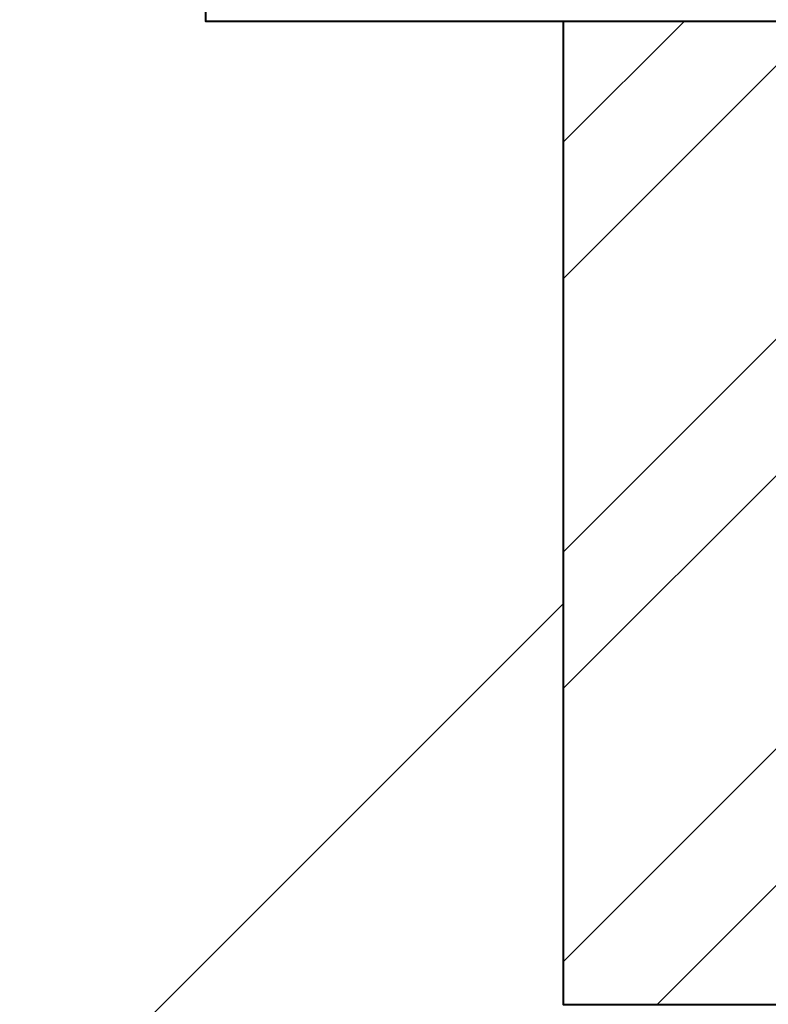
# Model space of a CAD drawing. Header units: metres. Extents: x -138 to 797, y -50 to 519.
# Tile 211 of 256: x 70.56 to 75.01, y 367.5 to 373.35. Entities that reach past the tile are written whole.
import ezdxf
from ezdxf.enums import TextEntityAlignment as Align

# ---------------------------------------------------------------- set-up
doc = ezdxf.new("R2010")
doc.units = ezdxf.units.M
doc.header["$MEASUREMENT"] = 0
for name, color, linetype, lineweight in [('B_ANNO_TEXT', 7, 'Continuous', 18), ('B_DETAIL', 7, 'Continuous', 18), ('B_DETAIL_OBJ', 7, 'Continuous', 40)]:
    doc.layers.add(name, color=color, linetype=linetype, lineweight=lineweight)
doc.styles.add('Annotative', font='calibri.ttf', dxfattribs={"height": 0.0625})

# ---------------------------------------------------------------- blocks, each defined once
blk = doc.blocks.new('*U5621')
at = {"layer": 'B_DETAIL'}
h = blk.add_hatch(dxfattribs=at)
h.set_pattern_fill('ANSI32', color=256, scale=4.592338)
h.set_pattern_definition([(45, (238.645, 47.9562), (-1.217727, 1.217727), []), (45, (239.4569, 47.9562), (-1.217727, 1.217727), [])])
h.paths.add_polyline_path([(190.4285, 106.5058), (186.6168, 106.5058), (186.6168, 100.6626), (190.4285, 100.6626), (190.4278, 102.1262, 0.713325), (189.3095, 102.51), (189.1773, 102.1256, -1), (187.9685, 102.5411), (188.7402, 104.786, -0.901732), (189.9787, 104.4988), (190.9747, 104.4988), (191.1525, 104.683), (191.1525, 105.7754)])
blk.add_line((181.2285, 97.6549), (186.6168, 103.0432), dxfattribs=at)
at = {"layer": 'B_DETAIL_OBJ', "flags": 128}
blk.add_lwpolyline([(190.9747, 104.4988), (191.1525, 104.683), (191.1525, 105.7754), (190.4285, 106.5058), (184.4955, 106.5058), (184.4955, 114.3824)], dxfattribs=at)
blk.add_lwpolyline([(186.6168, 106.5058), (186.6168, 100.6626), (190.4285, 100.6626), (190.4278, 102.1256, 0.713683), (189.3095, 102.51)], format="xyb", dxfattribs=at)
at = {"layer": 'B_ANNO_TEXT', "style": 'Annotative'}
blk.add_attdef('DIM8', text='', height=1.5, dxfattribs=at).set_placement((182.277, 126.1044), align=Align.MIDDLE_CENTER)
blk.add_attdef('DIM10', text='', height=1.5, rotation=300, dxfattribs=at).set_placement((32.2459, 105.4056), align=Align.MIDDLE_CENTER)

msp = doc.modelspace()

# ---------------------------------------------------------------- block references
msp.add_blockref('*U5621', (-112.8286, 266.8387))

doc.saveas('drawing.dxf')
